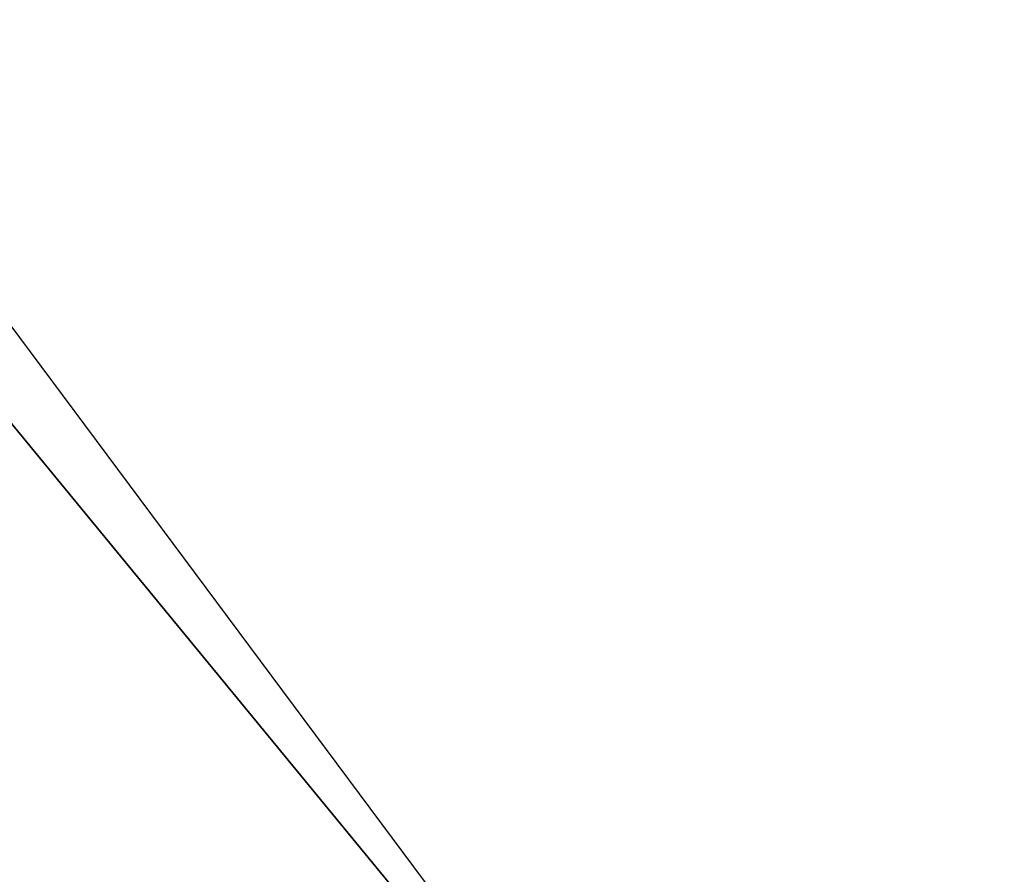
# Model space of a CAD drawing. Header units: millimetres. Extents: x -37.5 to 39.5, y -38.4 to 38.4.
# Tile 118 of 256: x -28.465 to -28.255, y -24.457 to -24.275. Entities that reach past the tile are written whole.
import ezdxf

# ---------------------------------------------------------------- set-up
doc = ezdxf.new("R2010")
doc.units = ezdxf.units.MM
doc.header["$LTSCALE"] = 25.4
doc.layers.get('0').update_dxf_attribs({"true_color": 0xff5454})

# ---------------------------------------------------------------- blocks, each defined once
blk = doc.blocks.new('ECHO-8371-8372.STL')
at = {"color": 7, "true_color": 0xffffff}
mesh = blk.add_polyface(dxfattribs=at)
corners = [(-28.05526, -24.35052, 17.10388), (-30.36623, -20.60659, 17.18), (-30.68596, -20.81687, 17.10388), (-27.76211, -24.10454, 17.18)]
mesh.append_faces([[corners[k] for k in face] for face in [(0, 1, 2), (1, 0, 3)]], dxfattribs={"vtx0": -1, "color": 7})
mesh = blk.add_polyface(dxfattribs=at)
corners = [(-28.30378, -24.55906, 16.88711), (-31.13812, -21.11427, 16.56268), (-28.46984, -24.69839, 16.56268), (-30.95701, -20.99515, 16.88711)]
mesh.append_faces([[corners[k] for k in face] for face in [(0, 1, 2), (1, 0, 3)]], dxfattribs={"vtx0": -1, "color": 7})
mesh = blk.add_polyface(dxfattribs=at)
corners = [(-25.25475, -27.79084, 16.88711), (-28.05526, -24.35052, 17.10388), (-28.30378, -24.55906, 16.88711), (-25.03211, -27.55487, 17.10388)]
mesh.append_faces([[corners[k] for k in face] for face in [(0, 1, 2), (1, 0, 3)]], dxfattribs={"vtx0": -1, "color": 7})

msp = doc.modelspace()

# ---------------------------------------------------------------- block references
at = {"color": 7, "true_color": 0xffffff}
msp.add_blockref('ECHO-8371-8372.STL', (0, 0), dxfattribs=at)

doc.saveas('drawing.dxf')
